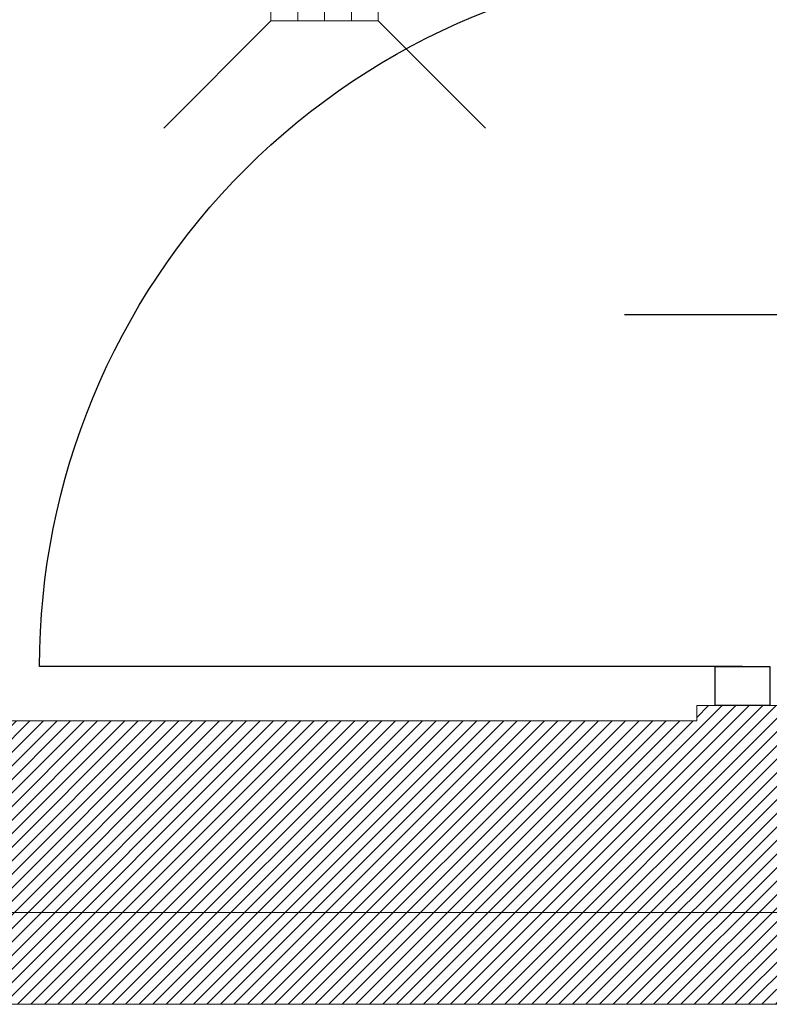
# Model space of a CAD drawing. Header units: inches. Extents: x 27484 to 71626, y -45113 to 39.
# Tile 139 of 256: x 36744 to 36842, y -34785 to -34657. Entities that reach past the tile are written whole.
import ezdxf

# ---------------------------------------------------------------- set-up
doc = ezdxf.new("R2010")
doc.units = ezdxf.units.IN
doc.header["$LTSCALE"] = 50
doc.header["$MEASUREMENT"] = 0
for name, color, linetype, lineweight in [('A-ARMATURA', 45, 'Continuous', 5), ('A-SCIANY', 5, 'Continuous', 18), ('A-ść. istn.', 8, 'Continuous', 0), ('mat', 7, 'Continuous', 9), ('R-MET-DRZ', 7, 'Continuous', 15)]:
    doc.layers.add(name, color=color, linetype=linetype, lineweight=lineweight)
for name, color, linetype in [('S-DRZ-', 7, 'Continuous'), ('S-DRZ-O', 7, 'Continuous'), ('S-DRZ-SKRZYD', 5, 'Continuous'), ('S-DRZ-WEGAR', 7, 'Continuous')]:
    doc.layers.add(name, color=color, linetype=linetype)

# ---------------------------------------------------------------- blocks, each defined once
blk = doc.blocks.new('KRAT')
for p, q in [((-7, 7), (-21, 21)), ((7, 7), (21, 21)), ((7, 3.5), (-7, 3.5)), ((7, 0), (-7, 0)), ((7, -3.5), (-7, -3.5)), ((-7, -7), (-21, -21)), ((7, -7), (21, -21))]:
    blk.add_line(p, q)
blk.add_lwpolyline([(7, -7), (7, 7), (-7, 7), (-7, -7)], close=True)
blk = doc.blocks.new('D90-L-DL')
at = {"layer": 'S-DRZ-'}
blk.add_arc((-45, 0), 90, 270, 0, dxfattribs=at)
at = {"layer": 'S-DRZ-O'}
blk.add_line((0, 15.12), (0, -15.12), dxfattribs=at)
at = {"layer": 'S-DRZ-SKRZYD'}
blk.add_line((-45, 0), (-45, -90), dxfattribs=at)
at = {"layer": 'S-DRZ-WEGAR'}
for points in [[(-50, -3.5), (-45, -3.5), (-45, 3.5), (-50, 3.5)], [(45, 3.5), (50, 3.5), (50, -3.5), (45, -3.5)]]:
    blk.add_lwpolyline(points, close=True, dxfattribs=at)

msp = doc.modelspace()

# ---------------------------------------------------------------- hatches: boundary and pattern name
at = {"layer": 'A-ść. istn.', "ltscale": 0.1}
h = msp.add_hatch(dxfattribs=at)
h.set_pattern_fill('ANSI31', color=256, scale=10)
h.set_pattern_definition([(45, (31560.1443, -34930.5661), (-0.88388348, 0.88388348), [])])
h.paths.add_polyline_path([(37224.98246, -34654.06607), (37212.48246, -34654.06607), (37212.48246, -34748.06607), (37116.48246, -34748.06607), (37116.48246, -34660.06607), (37116.48246, -34606.06607), (37103.48246, -34606.06607), (37103.48246, -34618.06607), (37104.48246, -34618.06607), (37104.48246, -34748.06607), (36999.48246, -34748.06607), (36999.48246, -34682.06607), (36991.48246, -34682.06607), (36991.48246, -34748.06607), (36982.48246, -34748.06607), (36982.48246, -34682.06607), (36974.48246, -34682.06607), (36974.48246, -34748.06607), (36930.98246, -34748.06607), (36844.48246, -34748.06607), (36844.48246, -34746.06607), (36832.48246, -34746.06607), (36832.48246, -34748.06607), (36737.48513, -34748.06607), (36737.48513, -34760.56607), (37224.98246, -34760.56607)])
h.paths.add_polyline_path([(37249.73246, -34654.06607), (37225.23246, -34654.06607), (37224.98246, -34760.56607), (37249.48246, -34760.56607)])
h.paths.add_polyline_path([(37249.48246, -34760.56607), (37224.98246, -34760.56607), (37224.98246, -34785.06607), (37249.48246, -34785.06607)])
h.paths.add_polyline_path([(37224.98246, -34760.56607), (36737.48513, -34760.56607), (36737.48513, -34785.06607), (37224.98246, -34785.06607)])

# ---------------------------------------------------------------- linework, layer by layer
at = {"layer": 'A-SCIANY', "ltscale": 3}
for p, q in [((36832.48246, -34748.06607), (36832.48246, -34746.06607)), ((36844.48246, -34746.06607), (36832.48246, -34746.06607)), ((36637.48246, -34748.06607), (36832.48246, -34748.06607)), ((36813.98246, -34748.06607), (36832.48246, -34748.06607)), ((36735.48513, -34785.06607), (37249.48246, -34785.06607))]:
    msp.add_line(p, q, dxfattribs=at)
at = {"layer": 'mat'}
msp.add_line((36461.48513, -34773.06607), (37237.48246, -34773.06607), dxfattribs=at)

# ---------------------------------------------------------------- block references
at = {"layer": 'A-ARMATURA', "lineweight": -3, "xscale": -1, "rotation": 270}
msp.add_blockref('KRAT', (36783.89166, -34649.71461), dxfattribs=at)
at = {"layer": 'R-MET-DRZ', "extrusion": (0, 0, -1), "xscale": 1.020000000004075, "yscale": 1.019999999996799, "zscale": -1.019999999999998, "rotation": 90.00000000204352}
msp.add_blockref('D90-L-DL', (-36838.48246, -34695.06607), dxfattribs=at)

doc.saveas('drawing.dxf')
